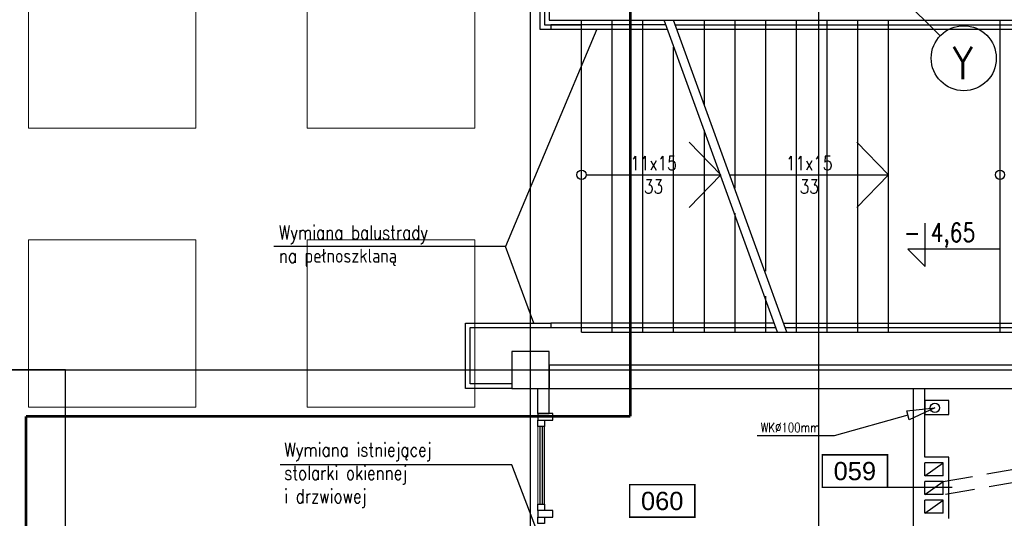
# Model space of a CAD drawing. Header units: centimetres. Extents: x -228435 to 111511, y -89367 to 428125.
# Tile 114 of 216: x -40034 to -29444, y 80503 to 85869. Entities that reach past the tile are written whole.
import ezdxf
from ezdxf.enums import TextEntityAlignment as Align

# ---------------------------------------------------------------- set-up
doc = ezdxf.new("R2010")
doc.units = ezdxf.units.CM
doc.header["$LTSCALE"] = 50
for name, pattern in [('DASHDOT', [25.4, 12.7, -6.35, 0, -6.35]), ('DASHDOT2', [12.7, 6.35, -3.175, 0, -3.175]), ('HIDDEN', [9.525, 6.35, -3.175]), ('HIDDENX2', [19.05, 12.7, -6.35])]:
    doc.linetypes.add(name, pattern=pattern)
doc.layers.get('0').update_dxf_attribs({"color": 8})
for name, color, linetype in [('ARCH_INFO_AREA_ETYKIETY_200', 8, 'Continuous'), ('ARCH_INFO_KOTY_WYSOKOŚCIOWE_IST', 8, 'Continuous'), ('ARCH_INFO_OPISY', 8, 'Continuous'), ('ARCH_INFO_OSIE_IST', 8, 'DASHDOT2'), ('ARCH_INFO_OSIE_OPISY_IST', 8, 'Continuous'), ('ARCH_INFO_SCHODY_IST', 8, 'Continuous'), ('ARCH_MUROWANE_IST', 8, 'Continuous'), ('ARCH_NIEWIDOK_IST', 8, 'HIDDEN'), ('ARCH_PROFILE', 8, 'Continuous'), ('ARCH_SCHODY_IST', 8, 'Continuous'), ('ARCH_SZKŁO', 8, 'Continuous'), ('ARCH_WIDOK_IST', 8, 'Continuous'), ('ARCH_WYKŁADZINA', 8, 'Continuous'), ('ARCH_WYPOSAŻENIE_SANITARNE_IST', 8, 'Continuous'), ('ARCH_ŚLUSARKA_DRZWI', 8, 'Continuous'), ('ARCH_ŻELBET_IST', 8, 'Continuous'), ('Osie rzutów$0$ARCH_INFO_OSIE_OPISY_IST', 8, 'Continuous')]:
    doc.layers.add(name, color=color, linetype=linetype)
for name, color, linetype, lineweight in [('ARCH_LINIE PRZEKROJOWE', 8, 'Continuous', 25), ('ARCH_SUFITY_PODWIESZANE', 8, 'HIDDENX2', 9), ('ARCH_WIDOK', 8, 'Continuous', 13)]:
    doc.layers.add(name, color=color, linetype=linetype, lineweight=lineweight)
doc.styles.add('Arial', font='ARIAL.TTF')
doc.styles.add('ROMANS-250-CM', font='romans.shx', dxfattribs={"width": 0.8, "height": 50})
doc.styles.add('ROMANS-50-CM', font='romans.shx', dxfattribs={"width": 0.8, "height": 10})
doc.dimstyles.new('ISO-25', dxfattribs={"dimtxt": 2.5, "dimasz": 2.5, "dimexe": 1.25, "dimexo": 0.625, "dimtad": 1, "dimtxsty": 'Standard', "dimcen": 2.5, "dimadec": 0, "dimazin": 0, "dimtfac": 1, "dimtmove": 0, "dimatfit": 3, "dimfxl": 0, "dimarcsym": 0})

# ---------------------------------------------------------------- blocks, each defined once
blk = doc.blocks.new('Linie przekrojowe')
at = {"layer": 'ARCH_LINIE PRZEKROJOWE', "linetype": 'DASHDOT', "ltscale": 5, "const_width": 3, "flags": 128}
for points in [[(8760, 12660), (8760, 13492.3)], [(8110, 12660), (8110, 5500), (8760, 5500), (8760, 5178.6)], [(8110, 12660), (8760, 12660)]]:
    blk.add_lwpolyline(points, dxfattribs=at)
blk = doc.blocks.new('SU Lampy kwadratowe +0')
at = {"layer": 'ARCH_SUFITY_PODWIESZANE', "ltscale": 2.5}
for points in [[(8120, 13150), (8300, 13150), (8300, 12970), (8120, 12970)], [(8420, 13150), (8600, 13150), (8600, 12970), (8420, 12970)], [(8120, 12850), (8300, 12850), (8300, 12670), (8120, 12670)], [(8420, 12850), (8600, 12850), (8600, 12670), (8420, 12670)]]:
    blk.add_lwpolyline(points, close=True, dxfattribs=at)
blk = doc.blocks.new('etykieta_numer')
at = {"color": 0, "linetype": 'ByBlock', "const_width": 2.44}
blk.add_lwpolyline([(-50, -50), (-50, 0), (50, 0), (50, -50)], close=True, dxfattribs=at)
at = {"color": 0, "linetype": 'ByBlock', "style": 'Arial'}
blk.add_attdef('AECAREA:NUMBER', text='', height=28, dxfattribs=at).set_placement((0, -25), align=Align.MIDDLE)
blk = doc.blocks.new('Osie rzutów')
at = {"layer": 'ARCH_INFO_OSIE_IST', "ltscale": 10}
for p, q in [((7266.7, 14903.3), (9100.6, 13069.5)), ((8660, 12255), (8660, 14290.4)), ((8970, 12255), (8970, 14290.4)), ((7947.4, 12710), (13655, 12710))]:
    blk.add_line(p, q, dxfattribs=at)
at = {"layer": 'ARCH_INFO_OSIE_OPISY_IST'}
blk.add_circle((9126, 13045.4), 35, dxfattribs=at)
at = {"layer": 'ARCH_INFO_OSIE_OPISY_IST', "style": 'ROMANS-250-CM', "width": 0.8}
blk.add_text('Y', height=35, dxfattribs=at).set_placement((9125, 13040.2), align=Align.MIDDLE_CENTER)

msp = doc.modelspace()

# ---------------------------------------------------------------- linework, layer by layer
at = {"layer": 'ARCH_INFO_AREA_ETYKIETY_200', "const_width": 17, "elevation": 630}
msp.add_lwpolyline([(-30001.22611, 80836.93464), (-30701.22611, 80836.93464)], dxfattribs=at)
at = {"layer": 'ARCH_INFO_KOTY_WYSOKOŚCIOWE_IST', "elevation": 630}
msp.add_lwpolyline([(-29485.50213, 83399.5243), (-30482.68607, 83399.5243), (-30295.18607, 83212.0243), (-30295.18607, 83680.45798)], dxfattribs=at)
at = {"layer": 'ARCH_INFO_SCHODY_IST', "elevation": 630}
for points in [[(-33940, 84200), (-32493.27248, 84200), (-32832.5972, 84552.14251)], [(-32393.27248, 84200), (-30690, 84200), (-31029.32472, 84552.14251)], [(-33940, 84200), (-32493.27248, 84200), (-32832.5972, 83847.85749)], [(-32186.72752, 84200), (-30690, 84200), (-31029.32472, 83847.85749)]]:
    msp.add_lwpolyline(points, dxfattribs=at)
at = {"layer": 'ARCH_INFO_SCHODY_IST'}
for centre in [(-33990, 84200, 630), (-29490, 84200, 630)]:
    msp.add_circle(centre, 50, dxfattribs=at)
at = {"layer": 'ARCH_MUROWANE_IST', "ltscale": 4}
for p, q in [((-34460, 81630, 630), (-34460, 81900, 630)), ((-34340, 81630, 630), (-34340, 81900, 630)), ((-30420, 79450, 630), (-30420, 81900, 630)), ((-30300, 81160, 630), (-30300, 81900, 630)), ((-34460, 81630, 630), (-34340, 81630, 630)), ((-30040, 81160, 630), (-30300, 81160, 630)), ((-30040, 80500, 630), (-30040, 81160, 630)), ((-30300, 80960, 630), (-30300, 81100, 630)), ((-30100, 81100, 630), (-30300, 81100, 630)), ((-30100, 80960, 630), (-30100, 81100, 630)), ((-30100, 80960, 630), (-30300, 80960, 630)), ((-30300, 80760, 630), (-30300, 80900, 630)), ((-30100, 80900, 630), (-30300, 80900, 630)), ((-30100, 80760, 630), (-30100, 80900, 630)), ((-30100, 80760, 630), (-30300, 80760, 630)), ((-30300, 80560, 630), (-30300, 80700, 630)), ((-30100, 80700, 630), (-30300, 80700, 630)), ((-30100, 80560, 630), (-30100, 80700, 630)), ((-30100, 80560, 630), (-30300, 80560, 630))]:
    msp.add_line(p, q, dxfattribs=at)
at = {"layer": 'ARCH_MUROWANE_IST', "ltscale": 4, "elevation": 630}
msp.add_lwpolyline([(-34340, 81900), (-28740, 81900), (-28740, 82150), (-34340, 82150)], close=True, dxfattribs=at)
at = {"layer": 'ARCH_NIEWIDOK_IST'}
for p, q in [((-30100, 80900, 630), (-29180, 81061.59062, 630)), ((-30075.78087, 80762.11079, 630), (-29155.78087, 80923.70142, 630))]:
    msp.add_line(p, q, dxfattribs=at)
at = {"layer": 'ARCH_PROFILE', "elevation": 630}
for points in [[(-34460, 81630), (-34460, 81560), (-34300, 81560), (-34300, 81630)], [(-34390, 81490), (-34460, 81490), (-34460, 81560), (-34390, 81560)], [(-34390, 80587.5), (-34460, 80587.5), (-34460, 80657.5), (-34390, 80657.5)], [(-34460, 80587.5), (-34460, 80517.5), (-34300, 80517.5), (-34300, 80587.5)], [(-34390, 80447.5), (-34460, 80447.5), (-34460, 80517.5), (-34390, 80517.5)]]:
    msp.add_lwpolyline(points, close=True, dxfattribs=at)
at = {"layer": 'ARCH_SCHODY_IST'}
for p, q in [((-33990, 85865, 630), (-26190, 85865, 630)), ((-33990, 82505, 630), (-33990, 85865, 630)), ((-33660, 82505, 630), (-33660, 85865, 630)), ((-33330, 82505, 630), (-33330, 85865, 630)), ((-31883.56416, 82505, 630), (-33102.9808, 85865, 630)), ((-31783.56416, 82505, 630), (-33002.9808, 85865, 630)), ((-32670, 84947.4994, 630), (-32670, 85865, 630)), ((-32340, 84055.83337, 630), (-32340, 85865, 630)), ((-32010, 83162.7834, 630), (-32010, 85865, 630)), ((-31680, 82505, 630), (-31680, 85865, 630)), ((-31350, 82505, 630), (-31350, 85865, 630)), ((-31020, 82505, 630), (-31020, 85865, 630)), ((-30690, 82505, 630), (-30690, 85865, 630)), ((-29490, 82505, 630), (-29490, 85865, 630)), ((-33000, 82505, 630), (-33000, 85571.31211, 630)), ((-32670, 82505, 630), (-32670, 84678.26214, 630)), ((-32340, 82505, 630), (-32340, 83785.21216, 630)), ((-32010, 82505, 630), (-32010, 82892.16219, 630)), ((-33990, 82505, 630), (-26190, 82505, 630))]:
    msp.add_line(p, q, dxfattribs=at)
at = {"layer": 'ARCH_SCHODY_IST', "elevation": 630}
for points in [[(-32966.02878, 85765), (-25740, 85765), (-25740, 86435), (-33990, 86435), (-34440, 86435), (-34440, 85765), (-33990, 85765)], [(-32984.50479, 85815), (-25790, 85815), (-25790, 86385), (-33990, 86385), (-34390, 86385), (-34390, 85815), (-33990, 85815)], [(-26190, 85865), (-25840, 85865), (-25840, 86335), (-33990, 86335), (-34340, 86335), (-34340, 85865), (-33990, 85865)], [(-33084.50479, 85815), (-34320, 85815), (-34320, 85765), (-33066.02878, 85765)], [(-34740, 81900), (-35240, 81900), (-35240, 82605), (-34320, 82605)], [(-31920.51618, 82605), (-34320, 82605), (-34320, 82555), (-31902.04017, 82555)], [(-31820.51618, 82605), (-25890, 82605), (-25890, 82150)], [(-34740, 81950), (-35190, 81950), (-35190, 82555), (-34320, 82555)], [(-31802.04017, 82555), (-25940, 82555), (-25940, 82150)]]:
    msp.add_lwpolyline(points, dxfattribs=at)
at = {"layer": 'ARCH_SZKŁO', "elevation": 630}
for points in [[(-34436.25, 80657.5), (-34436.25, 81490)], [(-34411.25, 80657.5), (-34411.25, 81490)]]:
    msp.add_lwpolyline(points, dxfattribs=at)
at = {"layer": 'ARCH_WIDOK', "elevation": 630}
msp.add_lwpolyline([(-34460, 81490), (-34460, 80657.5)], dxfattribs=at)
at = {"layer": 'ARCH_WIDOK_IST'}
for p, q in [((-30300, 80960, 630), (-30100, 81100, 630)), ((-30300, 80760, 630), (-30100, 80900, 630)), ((-30300, 80560, 630), (-30100, 80700, 630))]:
    msp.add_line(p, q, dxfattribs=at)
at = {"layer": 'ARCH_WIDOK_IST', "elevation": 630}
msp.add_lwpolyline([(-30300, 81620), (-30040, 81620), (-30040, 81770), (-30300, 81770)], close=True, dxfattribs=at)
at = {"layer": 'ARCH_WYKŁADZINA', "linetype": 'Continuous', "lineweight": -3}
for p, q in [((-39540, 82100, 630), (-41540, 82100, 630)), ((-39540, 70500, 630), (-39540, 82100, 630))]:
    msp.add_line(p, q, dxfattribs=at)
at = {"layer": 'ARCH_WYPOSAŻENIE_SANITARNE_IST', "elevation": 630}
msp.add_lwpolyline([(-30492.95272, 81659.96838), (-30190.51952, 81692.12675), (-30466.17524, 81563.62023)], close=True, dxfattribs=at)
msp.add_lwpolyline([(-30479.56398, 81611.7943), (-31272.35647, 81391.45808)], dxfattribs=at)
at = {"layer": 'ARCH_WYPOSAŻENIE_SANITARNE_IST', "extrusion": (0, 1, 0), "elevation": 81391.45808}
msp.add_lwpolyline([(31272.35647, 630), (32101.19501, 630)], dxfattribs=at)
at = {"layer": 'ARCH_WYPOSAŻENIE_SANITARNE_IST'}
msp.add_circle((-30190.51952, 81692.12675, 630), 50, dxfattribs=at)
at = {"layer": 'ARCH_ŚLUSARKA_DRZWI'}
msp.add_line((-34390, 80657.5, 630), (-34390, 81490, 630), dxfattribs=at)
at = {"layer": 'ARCH_ŻELBET_IST', "ltscale": 4, "elevation": 630}
msp.add_lwpolyline([(-34740, 81900), (-34340, 81900), (-34340, 82300), (-34740, 82300)], close=True, dxfattribs=at)

# ---------------------------------------------------------------- block references
at = {"xscale": 10, "yscale": 10, "zscale": 10}
msp.add_blockref('Linie przekrojowe', (-121065, -45000, -5670), dxfattribs=at)
at = {"layer": 'ARCH_INFO_AREA_ETYKIETY_200', "linetype": 'Continuous', "lineweight": -3, "xscale": 7, "yscale": 7, "zscale": 10}
for p, values in [((-31051.22611, 81186.93464, 630), {'AECAREA:NUMBER': '059'}), ((-33123.12486, 80865.46468, 630), {'AECAREA:NUMBER': '060'})]:
    msp.add_blockref('etykieta_numer', p, dxfattribs=at).add_auto_attribs(values)
at = {"layer": 'ARCH_SUFITY_PODWIESZANE', "ltscale": 2.5, "xscale": 10, "yscale": 10, "zscale": 10}
msp.add_blockref('SU Lampy kwadratowe +0', (-121140, -45000, -5670), dxfattribs=at)
at = {"layer": 'Osie rzutów$0$ARCH_INFO_OSIE_OPISY_IST', "xscale": 10, "yscale": 10, "zscale": 10}
msp.add_blockref('Osie rzutów', (-121140, -45000, 630), dxfattribs=at)

# ---------------------------------------------------------------- texts
at = {"layer": 'ARCH_INFO_KOTY_WYSOKOŚCIOWE_IST', "insert": (-30524.39603, 83549.15302, 630), "char_height": 200, "width": 976.1892646, "attachment_point": 4, "line_spacing_factor": 0.9, "style": 'ROMANS-50-CM'}
msp.add_mtext('- 4,65', dxfattribs=at)
at = {"layer": 'ARCH_INFO_OPISY', "char_height": 150, "attachment_point": 1, "style": 'ROMANS-50-CM'}
for s, insert, width in [('Wymiana balustrady\\Pna pełnoszklaną', (-37247.2581, 83653.58605, 630), 2775.7341876), ('Wymiana istniejącej\\Pstolarki okiennej\\Pi drzwiowej', (-37188.55786, 81317.10821, 630), 6265.3267976)]:
    msp.add_mtext(s, dxfattribs=dict(at, insert=insert, width=width))
at = {"layer": 'ARCH_INFO_SCHODY_IST', "char_height": 150, "width": 100, "attachment_point": 5, "style": 'ROMANS-50-CM'}
for insert in [(-33216.63624, 84200, 630), (-31541.63624, 84200, 630)]:
    msp.add_mtext('11x15 33', dxfattribs=dict(at, insert=insert))
at = {"layer": 'ARCH_WYPOSAŻENIE_SANITARNE_IST', "insert": (-32063.38301, 81530.51247, 630), "char_height": 100, "width": 926.8342295, "attachment_point": 1, "style": 'ROMANS-50-CM'}
msp.add_mtext('WK%%C100mm', dxfattribs=at)

# ---------------------------------------------------------------- leaders
at = {"layer": 'ARCH_INFO_OPISY'}
for points in [[(-33824.82344, 85765, 630), (-34809.90993, 83428.20628, 630), (-37299.26675, 83428.20628, 630)], [(-34504.45168, 82605, 630), (-34809.90993, 83428.20628, 630), (-37299.26675, 83428.20628, 630)], [(-34436.25, 80279.41719, 630), (-34741.70824, 81079.66331, 630), (-37231.06507, 81079.66331, 630)]]:
    msp.add_leader(points, dimstyle='ISO-25', override={"dimscale": 5, "dimasz": 2, "dimtad": 0, "dimldrblk": 'Dot'}, dxfattribs=at)

doc.saveas('drawing.dxf')
